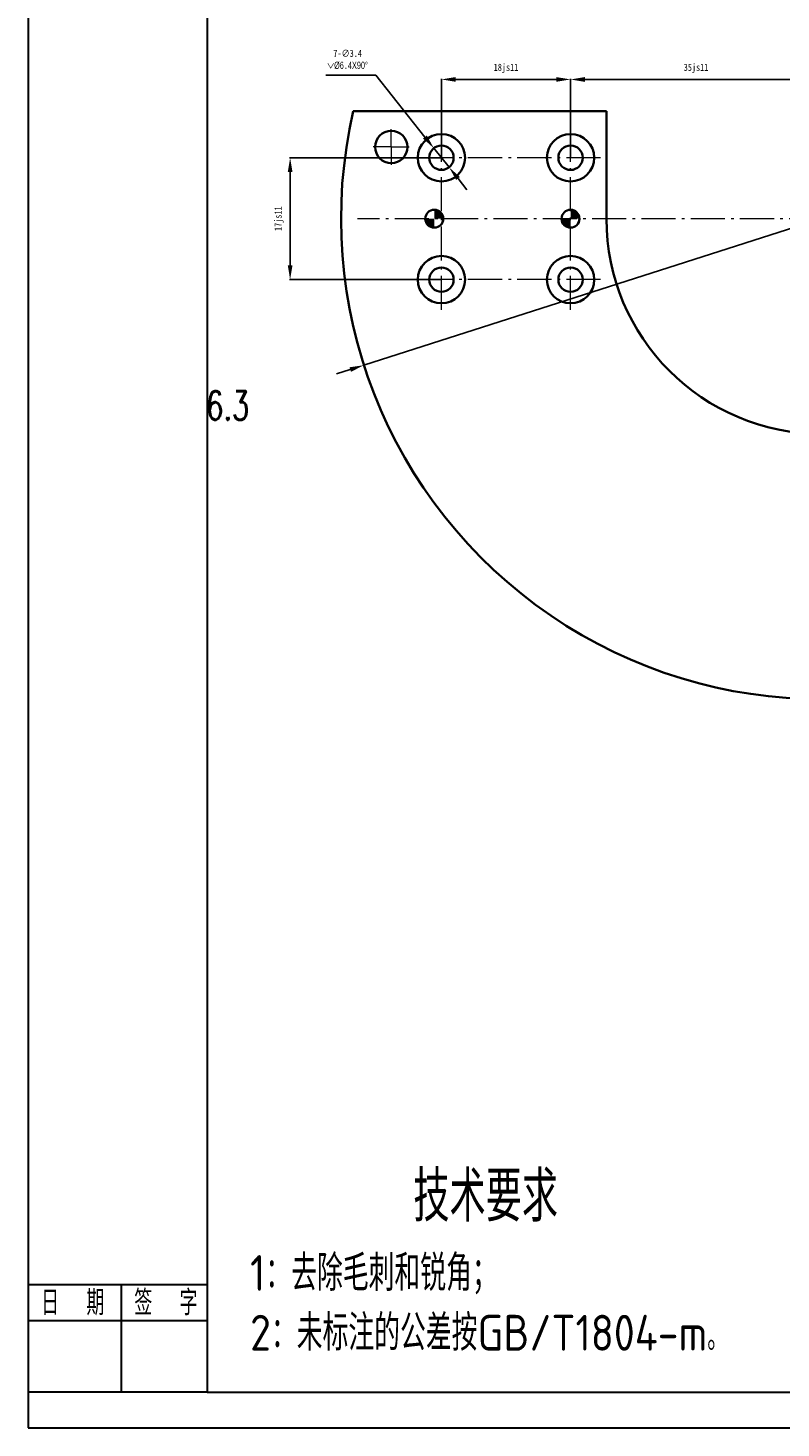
# Model space of a CAD drawing. Header units: millimetres. Extents: x -33921 to -29933, y -26486 to -26076.
# Tile 11 of 34: x -32969 to -32864, y -26376 to -26181. Entities that reach past the tile are written whole.
import ezdxf

# ---------------------------------------------------------------- set-up
doc = ezdxf.new("R2010")
doc.units = ezdxf.units.MM
doc.linetypes.add('GEN7A', pattern=[6.875, 4.75, -0.875, 0.375, -0.875])
doc.linetypes.add('SLD-实线', pattern=[0])
doc.layers.add('尺寸', color=7, linetype='Continuous')
doc.layers.add('尺寸线', color=5, linetype='Continuous', lineweight=15)
doc.layers.add('文字', color=5, linetype='SLD-实线', lineweight=20)
doc.styles.add('HZ35', font='txt5.shx', dxfattribs={"width": 0.7, "bigfont": 'hztxt.shx'})
doc.styles.add('SLDTEXTSTYLE5', font='TXT', dxfattribs={"width": 0.7})
doc.styles.add('图框文字', font='gbenor.shx', dxfattribs={"bigfont": 'gbcbig.shx'})
doc.styles.add('绘图文字3.5', font='gbenor.shx', dxfattribs={"bigfont": 'gbcbig.shx'})
doc.dimstyles.new('1-1', dxfattribs={"dimtxt": 1, "dimasz": 2, "dimexe": 0.1, "dimexo": 0.05, "dimgap": 0.875, "dimtad": 1, "dimtoh": 1, "dimrnd": 1e-09, "dimzin": 12, "dimdsep": 46, "dimtxsty": 'SLDTEXTSTYLE5', "dimcen": 0.09, "dimclrd": 5, "dimclre": 5, "dimclrt": 5, "dimadec": 0, "dimazin": 3, "dimtfac": 1, "dimtmove": 0, "dimatfit": 3, "dimfxl": 1, "dimfrac": 2, "dimtolj": 1, "dimtzin": 12, "dimarcsym": 0})
doc.dimstyles.new('1-1 v', dxfattribs={"dimtxt": 1, "dimasz": 2, "dimexe": 0.1, "dimexo": 0.05, "dimgap": 0.875, "dimtad": 1, "dimrnd": 1e-09, "dimzin": 12, "dimdsep": 46, "dimtxsty": 'SLDTEXTSTYLE5', "dimcen": 0.09, "dimclrd": 5, "dimclre": 5, "dimclrt": 5, "dimadec": 0, "dimazin": 3, "dimtfac": 1, "dimtmove": 0, "dimatfit": 3, "dimfxl": 1, "dimfrac": 2, "dimtolj": 1, "dimtzin": 12, "dimarcsym": 0})

# ---------------------------------------------------------------- blocks, each defined once
blk = doc.blocks.new('SW_DOWELSYMBOL_6')
at = {"linetype": 'Continuous', "lineweight": 18}
h = blk.add_hatch(color=0, dxfattribs=at)
edge = h.paths.add_edge_path(flags=0)
edge.add_arc((0, 0), 1.25, 180, 270)
edge.add_line((0, -1.25), (0, 0))
edge.add_line((0, 0), (-1.25, 0))
h = blk.add_hatch(color=0, dxfattribs=at)
edge = h.paths.add_edge_path(flags=0)
edge.add_arc((0, 0), 1.25, 0, 90)
edge.add_line((0, 1.25), (0, 0))
edge.add_line((0, 0), (1.25, 0))
at = {"layer": '尺寸', "color": 0}
blk.add_circle((0, 0), 1.25, dxfattribs=at)
blk = doc.blocks.new('SW_DOWELSYMBOL_7')
at = {"linetype": 'Continuous', "lineweight": 18}
h = blk.add_hatch(color=0, dxfattribs=at)
edge = h.paths.add_edge_path(flags=0)
edge.add_arc((0, 0), 1.25, 180, 270)
edge.add_line((0, -1.25), (0, 0))
edge.add_line((0, 0), (-1.25, 0))
h = blk.add_hatch(color=0, dxfattribs=at)
edge = h.paths.add_edge_path(flags=0)
edge.add_arc((0, 0), 1.25, 0, 90)
edge.add_line((0, 1.25), (0, 0))
edge.add_line((0, 0), (1.25, 0))
at = {"layer": '尺寸', "color": 0}
blk.add_circle((0, 0), 1.25, dxfattribs=at)
blk = doc.blocks.new('*D553')
at = {"layer": 'Defpoints', "color": 0, "transparency": 16777216}
for p in [(-32794.92, -26186.78), (-32922.54, -26227.64)]:
    blk.add_point(p, dxfattribs=at)
at = {"layer": '尺寸线', "color": 5, "lineweight": -2, "transparency": 16777216}
for p, q in [((-32790.66, -26185.42), (-32793.01, -26186.18)), ((-32786.05, -26185.42), (-32790.66, -26185.42)), ((-32922.54, -26227.64), (-32794.92, -26186.78)), ((-32924.44, -26228.25), (-32926.35, -26228.86))]:
    blk.add_line(p, q, dxfattribs=at)
blk.add_arc((-32858.73, -26207.21), 67, 12.9798, 17.835, dxfattribs=at)
at = {"layer": '尺寸线', "color": 5, "transparency": 16777216}
for points in [[(-32793.11, -26185.86), (-32792.91, -26186.49), (-32794.92, -26186.78)], [(-32924.55, -26227.93), (-32924.34, -26228.56), (-32922.54, -26227.64)]]:
    blk.add_solid(points, dxfattribs=at)
at = {"layer": '尺寸线', "color": 5, "transparency": 16777216, "insert": (-32787.92, -26184.05), "char_height": 1, "attachment_point": 5, "style": 'SLDTEXTSTYLE5'}
blk.add_mtext('\\A1;∅134f9', dxfattribs=at)
blk = doc.blocks.new('*D561')
at = {"layer": 'Defpoints', "color": 0, "transparency": 16777216}
for p in [(-32911.73, -26198.71), (-32932.83, -26215.71), (-32911.73, -26215.71)]:
    blk.add_point(p, dxfattribs=at)
at = {"layer": '尺寸线', "color": 5, "lineweight": -2, "transparency": 16777216}
for p, q in [((-32911.78, -26198.71), (-32932.93, -26198.71)), ((-32932.83, -26200.71), (-32932.83, -26213.71)), ((-32911.78, -26215.71), (-32932.93, -26215.71))]:
    blk.add_line(p, q, dxfattribs=at)
at = {"layer": '尺寸线', "color": 5, "transparency": 16777216}
for points in [[(-32933.16, -26200.71), (-32932.5, -26200.71), (-32932.83, -26198.71)], [(-32933.16, -26213.71), (-32932.5, -26213.71), (-32932.83, -26215.71)]]:
    blk.add_solid(points, dxfattribs=at)
at = {"layer": '尺寸线', "color": 5, "transparency": 16777216, "insert": (-32934.37, -26207.21), "char_height": 1, "attachment_point": 5, "rotation": 90, "style": 'SLDTEXTSTYLE5'}
blk.add_mtext('\\A1;17js11', dxfattribs=at)
blk = doc.blocks.new('*D562')
at = {"layer": 'Defpoints', "color": 0, "transparency": 16777216}
for p in [(-32893.73, -26187.79), (-32911.73, -26198.71), (-32893.73, -26198.71)]:
    blk.add_point(p, dxfattribs=at)
at = {"layer": '尺寸线', "color": 5, "lineweight": -2, "transparency": 16777216}
for p, q in [((-32911.73, -26198.66), (-32911.73, -26187.69)), ((-32893.73, -26198.66), (-32893.73, -26187.69)), ((-32909.73, -26187.79), (-32895.73, -26187.79))]:
    blk.add_line(p, q, dxfattribs=at)
at = {"layer": '尺寸线', "color": 5, "transparency": 16777216}
for points in [[(-32909.73, -26187.46), (-32909.73, -26188.12), (-32911.73, -26187.79)], [(-32895.73, -26187.46), (-32895.73, -26188.12), (-32893.73, -26187.79)]]:
    blk.add_solid(points, dxfattribs=at)
at = {"layer": '尺寸线', "color": 5, "transparency": 16777216, "insert": (-32902.73, -26186.25), "char_height": 1, "attachment_point": 5, "style": 'SLDTEXTSTYLE5'}
blk.add_mtext('\\A1;18js11', dxfattribs=at)
blk = doc.blocks.new('*D563')
at = {"layer": 'Defpoints', "color": 0, "transparency": 16777216}
for p in [(-32912.79, -26197.38), (-32910.67, -26200.04)]:
    blk.add_point(p, dxfattribs=at)
at = {"layer": '尺寸线', "color": 5, "lineweight": -2, "transparency": 16777216}
for p, q in [((-32927.85, -26187.21), (-32920.9, -26187.21)), ((-32920.9, -26187.21), (-32914.04, -26195.82)), ((-32910.67, -26200.04), (-32912.79, -26197.38)), ((-32909.42, -26201.6), (-32908.17, -26203.17))]:
    blk.add_line(p, q, dxfattribs=at)
at = {"layer": '尺寸线', "color": 5, "transparency": 16777216}
for points in [[(-32913.77, -26195.61), (-32914.3, -26196.03), (-32912.79, -26197.38)], [(-32909.16, -26201.39), (-32909.68, -26201.81), (-32910.67, -26200.04)]]:
    blk.add_solid(points, dxfattribs=at)
at = {"layer": '尺寸线', "color": 5, "transparency": 16777216, "insert": (-32924.81, -26185), "char_height": 1, "attachment_point": 5, "style": 'SLDTEXTSTYLE5'}
blk.add_mtext('\\A1;7-∅3.4\\P{\\Fgdt|c0;\\C256;w\\Fgdt|c134;%%C6\\fSimSun|b0|i0|c134|p2;.\\Fgdt|c134;4X90°}', dxfattribs=at)
blk = doc.blocks.new('*D573')
at = {"layer": 'Defpoints', "color": 0, "transparency": 16777216}
for p in [(-32858.73, -26187.8), (-32893.73, -26198.71), (-32858.73, -26207.21)]:
    blk.add_point(p, dxfattribs=at)
at = {"layer": '尺寸线', "color": 5, "lineweight": -2, "transparency": 16777216}
for p, q in [((-32893.73, -26198.66), (-32893.73, -26187.7)), ((-32858.73, -26207.16), (-32858.73, -26187.7)), ((-32891.73, -26187.8), (-32860.73, -26187.8))]:
    blk.add_line(p, q, dxfattribs=at)
at = {"layer": '尺寸线', "color": 5, "transparency": 16777216}
for points in [[(-32891.73, -26187.46), (-32891.73, -26188.13), (-32893.73, -26187.8)], [(-32860.73, -26187.46), (-32860.73, -26188.13), (-32858.73, -26187.8)]]:
    blk.add_solid(points, dxfattribs=at)
at = {"layer": '尺寸线', "color": 5, "transparency": 16777216, "insert": (-32876.23, -26186.25), "char_height": 1, "attachment_point": 5, "style": 'SLDTEXTSTYLE5'}
blk.add_mtext('\\A1;35js11', dxfattribs=at)

msp = doc.modelspace()

# ---------------------------------------------------------------- linework, layer by layer
at = {"color": 7, "linetype": 'Continuous', "lineweight": 35}
for p, q in [((-32888.7279, -26192.2103), (-32924.0272, -26192.2103)), ((-32888.7279, -26207.2103), (-32888.7279, -26192.2103))]:
    msp.add_line(p, q, dxfattribs=at)
at = {"color": 0, "lineweight": 30}
for p, q in [((-32969.3818, -26355.8444), (-32944.3818, -26355.8444)), ((-32956.3818, -26355.8444), (-32956.3818, -26370.8444)), ((-32969.3818, -26360.8444), (-32944.3818, -26360.8444)), ((-32944.3818, -26370.8444), (-32969.3818, -26370.8444))]:
    msp.add_line(p, q, dxfattribs=at)
at = {"lineweight": 30}
for points in [[(-32969.3818, -26375.8444), (-32549.3818, -26375.8444), (-32549.3818, -26078.8444), (-32969.3818, -26078.8444)], [(-32944.3818, -26370.8444), (-32554.3818, -26370.8444), (-32554.3818, -26083.8444), (-32944.3818, -26083.8444)]]:
    msp.add_lwpolyline(points, close=True, dxfattribs=at)
at = {"color": 7, "linetype": 'Continuous', "lineweight": 35}
for centre, radius in [((-32918.7279, -26197.2103), 2.25), ((-32911.7279, -26198.7103), 3.3), ((-32893.7279, -26198.7103), 3.3), ((-32911.7279, -26198.7103), 1.7), ((-32893.7279, -26198.7103), 1.7), ((-32912.7279, -26207.2103), 1.25), ((-32893.7279, -26207.2103), 1.25), ((-32911.7279, -26215.7103), 3.3), ((-32893.7279, -26215.7103), 3.3), ((-32911.7279, -26215.7103), 1.7), ((-32893.7279, -26215.7103), 1.7)]:
    msp.add_circle(centre, radius, dxfattribs=at)
for radius, start, end in [(67, 167.062938, 12.937062), (30, 180, 0)]:
    msp.add_arc((-32858.7279, -26207.2103), radius, start, end, dxfattribs=at)
at = {"layer": '尺寸线', "color": 1, "linetype": 'GEN7A'}
for p, q in [((-32918.7279, -26197.2103), (-32918.7279, -26194.7103)), ((-32911.7279, -26219.9103), (-32911.7279, -26194.5103)), ((-32893.7279, -26219.9103), (-32893.7279, -26194.5103)), ((-32918.7279, -26197.2103), (-32921.2279, -26197.2103)), ((-32918.7279, -26197.2103), (-32918.7279, -26199.7103)), ((-32918.7279, -26197.2103), (-32916.2279, -26197.2103)), ((-32889.5279, -26198.7103), (-32915.9279, -26198.7103)), ((-32803.4779, -26207.2103), (-32923.4482, -26207.2103)), ((-32889.5279, -26215.7103), (-32915.9279, -26215.7103))]:
    msp.add_line(p, q, dxfattribs=at)

# ---------------------------------------------------------------- block references
at = {"layer": '尺寸'}
for name, p in [('SW_DOWELSYMBOL_7', (-32912.7279, -26207.2103)), ('SW_DOWELSYMBOL_6', (-32893.7279, -26207.2103))]:
    msp.add_blockref(name, p, dxfattribs=at)

# ---------------------------------------------------------------- texts
at = {"style": 'HZ35', "width": 0.7}
msp.add_text('6.3', height=4, dxfattribs=at).set_placement((-32944.5317, -26235.2783))
at = {"color": 0, "lineweight": 30, "style": '图框文字'}
for s, p in [('日  期', (-32967.5691, -26360.1239)), ('签  字', (-32954.5691, -26360.1239))]:
    msp.add_text(s, height=3.5, dxfattribs=at).set_placement(p)
at = {"layer": '文字', "insert": (-32938.4164, -26340.059), "char_height": 4, "width": 118.926598, "attachment_point": 1, "style": '绘图文字3.5'}
msp.add_mtext('{\\H1.75x;\\C5;      技术要求\\P\\H0.71429x;1：去除毛刺和锐角；\\P2：未标注的公差按GB/T1804-m\\H0.8x;。}', dxfattribs=at)

# ---------------------------------------------------------------- dimensions: what is measured, and where the dimension line sits
at = {"layer": '尺寸线'}
for p1, p2, text, picture, middle in [((-32910.6677, -26200.0393), (-32912.7881, -26197.3814), '7-<>\\P{\\Fgdt|c0;\\C256;w\\Fgdt|c134;%%C6\\fSimSun|b0|i0|c134|p2;.\\Fgdt|c134;4X90°}', '*D563', (-32924.8133, -26187.2075)), ((-32922.5386, -26227.6357), (-32794.9172, -26186.785), '<>f9', '*D553', (-32787.9182, -26185.4222))]:
    dim = msp.add_diameter_dim_2p(p1=p1, p2=p2, text=text, dimstyle='1-1', dxfattribs=at)
    dim.commit()
    dim.dimension.update_dxf_attribs({"geometry": picture, "text_midpoint": middle, "dimtype": 163})
for base, p1, p2, picture, middle in [((-32893.7279, -26187.7893), (-32911.7279, -26198.7103), (-32893.7279, -26198.7103), '*D562', (-32902.7279, -26186.2476)), ((-32858.7279, -26187.7951), (-32893.7279, -26198.7103), (-32858.7279, -26207.2103), '*D573', (-32876.2279, -26186.2534))]:
    dim = msp.add_linear_dim(base=base, p1=p1, p2=p2, text='<>js11', dimstyle='1-1 v', dxfattribs=at)
    dim.commit()
    dim.dimension.update_dxf_attribs({"geometry": picture, "text_midpoint": middle})
dim = msp.add_linear_dim(base=(-32932.8297, -26215.7103), p1=(-32911.7279, -26198.7103), p2=(-32911.7279, -26215.7103), angle=90, text='<>js11', dimstyle='1-1 v', dxfattribs=at)
dim.commit()
dim.dimension.update_dxf_attribs({"geometry": '*D561', "text_midpoint": (-32934.3714, -26207.2103)})

doc.saveas('drawing.dxf')
